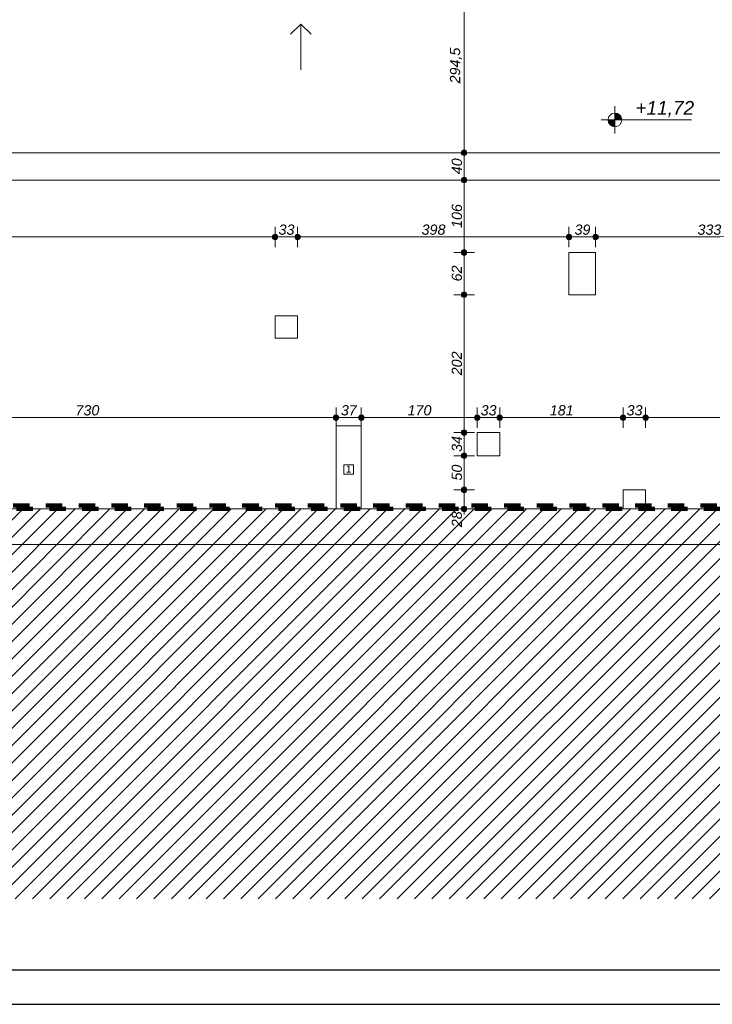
# Model space of a CAD drawing. Header units: millimetres. Extents: x -13944 to 76372, y -78836 to -36151.
# Tile 7 of 29: x 8820 to 18977, y -78836 to -64398. Entities that reach past the tile are written whole.
import ezdxf

# ---------------------------------------------------------------- set-up
doc = ezdxf.new("R2010")
doc.units = ezdxf.units.MM
doc.header["$MEASUREMENT"] = 0
doc.linetypes.add('Przerywana', pattern=[480, 240, -240])
for name, color, linetype, lineweight in [('0_Nr_pióra__4', 7, 'Continuous', 25), ('2D - Ogólne_Nr_pióra__1', 7, 'Continuous', 0), ('_podkład_Nr_pióra__1', 7, 'Continuous', 0), ('Instalacje - Went_Klim_Nr_pióra__42', 150, 'Continuous', 13), ('Konstrukcja - Ściany zew_Nr_pióra__1', 7, 'Continuous', 0), ('Wymiarowanie - Ogólne_Nr_pióra__82', 114, 'Continuous', 13), ('Wymiarowanie - Poziomy_Nr_pióra__1', 7, 'Continuous', 0)]:
    doc.layers.add(name, color=color, linetype=linetype, lineweight=lineweight)
doc.layers.add('Wymiarowanie - Ogólne', color=7, linetype='Continuous')
doc.layers.add('Wymiarowanie - Poziomy', color=7, linetype='Continuous')
doc.styles.add('GENERATED_STYLE_1', font='txt')
doc.styles.add('GENERATED_STYLE_2', font='txt')
doc.dimstyles.new('GENERATED_STYLE__1', dxfattribs={"dimtxt": 150, "dimasz": 152, "dimexe": 0.18, "dimexo": 0, "dimgap": 0.09, "dimtad": 1, "dimlfac": 0.1, "dimzin": 0, "dimdsep": 46, "dimtxsty": 'GENERATED_STYLE_2', "dimblk": 'ARROWHEAD_11', "dimblk1": 'ARROWHEAD_11', "dimblk2": 'ARROWHEAD_11', "dimcen": 0.09, "dimclrd": 114, "dimclre": 114, "dimclrt": 114, "dimazin": 0, "dimtfac": 1, "dimtdec": 4, "dimtmove": 0, "dimatfit": 3, "dimfxl": 1, "dimtolj": 1, "dimtzin": 0, "dimarcsym": 0})
doc.dimstyles.new('GENERATED_STYLE__2', dxfattribs={"dimtxt": 150, "dimasz": 152, "dimexe": 0.18, "dimexo": 0, "dimgap": 0.09, "dimtad": 1, "dimtih": 1, "dimtoh": 1, "dimlfac": 0.1, "dimzin": 0, "dimdsep": 46, "dimtxsty": 'GENERATED_STYLE_2', "dimblk": 'ARROWHEAD_11', "dimblk1": 'ARROWHEAD_11', "dimblk2": 'ARROWHEAD_11', "dimcen": 0.09, "dimclrd": 114, "dimclre": 114, "dimclrt": 114, "dimazin": 0, "dimtfac": 1, "dimtdec": 4, "dimtmove": 0, "dimatfit": 3, "dimfxl": 1, "dimtolj": 1, "dimtzin": 0, "dimarcsym": 0})

# ---------------------------------------------------------------- blocks, each defined once
blk = doc.blocks.new('*D48')
at = {"layer": 'Wymiarowanie - Ogólne_Nr_pióra__82', "linetype": 'Continuous'}
for points in [[(6199, -70233), (6196, -70217), (6187, -70204), (6174, -70196), (6159, -70193), (6144, -70196), (6131, -70204), (6122, -70217), (6119, -70233), (6122, -70248), (6131, -70261), (6144, -70270), (6159, -70273), (6174, -70270), (6187, -70261), (6196, -70248)], [(13499, -70233), (13496, -70217), (13487, -70204), (13474, -70196), (13459, -70193), (13444, -70196), (13431, -70204), (13422, -70217), (13419, -70233), (13422, -70248), (13431, -70261), (13444, -70270), (13459, -70273), (13474, -70270), (13487, -70261), (13496, -70248)]]:
    blk.add_hatch(color=256, dxfattribs=at).paths.add_polyline_path(points)
for p, q in [((6159, -70193), (6159, -70083)), ((13459, -70193), (13459, -70083)), ((6159, -70383), (6159, -70273)), ((6199, -70233), (13419, -70233)), ((13459, -70383), (13459, -70273))]:
    blk.add_line(p, q, dxfattribs=at)
for centre in [(6159, -70233), (13459, -70233)]:
    blk.add_circle(centre, 40, dxfattribs=at)
at = {"layer": 'Wymiarowanie - Ogólne_Nr_pióra__82', "insert": (9638, -70203), "char_height": 150, "attachment_point": 7, "style": 'GENERATED_STYLE_2'}
blk.add_mtext('\\A1;{\\fArial|b0|i1|c238|p38;730}', dxfattribs=at)
blk = doc.blocks.new('ARROWHEAD_11')
at = {"color": 0, "linetype": 'Continuous', "lineweight": 0}
blk.add_line((0, 0), (-1, 0), dxfattribs=at)
at = {"color": 0, "linetype": 'Continuous', "lineweight": 0, "const_width": 0.25, "flags": 128}
blk.add_lwpolyline([(-0.125, 0, 1), (0.125, 0, 1)], format="xyb", close=True, dxfattribs=at)
blk = doc.blocks.new('*D49')
at = {"layer": 'Wymiarowanie - Ogólne_Nr_pióra__82', "linetype": 'Continuous'}
for points in [[(13499, -70233), (13496, -70217), (13487, -70204), (13474, -70196), (13459, -70193), (13444, -70196), (13431, -70204), (13422, -70217), (13419, -70233), (13422, -70248), (13431, -70261), (13444, -70270), (13459, -70273), (13474, -70270), (13487, -70261), (13496, -70248)], [(13869, -70233), (13866, -70217), (13857, -70204), (13844, -70196), (13829, -70193), (13814, -70196), (13801, -70204), (13792, -70217), (13789, -70233), (13792, -70248), (13801, -70261), (13814, -70270), (13829, -70273), (13844, -70270), (13857, -70261), (13866, -70248)]]:
    blk.add_hatch(color=256, dxfattribs=at).paths.add_polyline_path(points)
for p, q in [((13459, -70193), (13459, -70083)), ((13829, -70193), (13829, -70083)), ((13459, -70383), (13459, -70273)), ((13499, -70233), (13789, -70233)), ((13829, -70383), (13829, -70273))]:
    blk.add_line(p, q, dxfattribs=at)
for centre in [(13459, -70233), (13829, -70233)]:
    blk.add_circle(centre, 40, dxfattribs=at)
at = {"layer": 'Wymiarowanie - Ogólne_Nr_pióra__82', "insert": (13530, -70203), "char_height": 150, "attachment_point": 7, "style": 'GENERATED_STYLE_2'}
blk.add_mtext('\\A1;{\\fArial|b0|i1|c238|p38;37}', dxfattribs=at)
blk = doc.blocks.new('*D50')
at = {"layer": 'Wymiarowanie - Ogólne_Nr_pióra__82', "linetype": 'Continuous'}
for points in [[(13869, -70233), (13866, -70217), (13857, -70204), (13844, -70196), (13829, -70193), (13814, -70196), (13801, -70204), (13792, -70217), (13789, -70233), (13792, -70248), (13801, -70261), (13814, -70270), (13829, -70273), (13844, -70270), (13857, -70261), (13866, -70248)], [(15569, -70233), (15566, -70217), (15557, -70204), (15544, -70196), (15529, -70193), (15514, -70196), (15501, -70204), (15492, -70217), (15489, -70233), (15492, -70248), (15501, -70261), (15514, -70270), (15529, -70273), (15544, -70270), (15557, -70261), (15566, -70248)]]:
    blk.add_hatch(color=256, dxfattribs=at).paths.add_polyline_path(points)
for p, q in [((13829, -70193), (13829, -70083)), ((15529, -70193), (15529, -70083)), ((13829, -70383), (13829, -70273)), ((13869, -70233), (15489, -70233)), ((15529, -70383), (15529, -70273))]:
    blk.add_line(p, q, dxfattribs=at)
for centre in [(13829, -70233), (15529, -70233)]:
    blk.add_circle(centre, 40, dxfattribs=at)
at = {"layer": 'Wymiarowanie - Ogólne_Nr_pióra__82', "insert": (14508, -70203), "char_height": 150, "attachment_point": 7, "style": 'GENERATED_STYLE_2'}
blk.add_mtext('\\A1;{\\fArial|b0|i1|c238|p38;170}', dxfattribs=at)
blk = doc.blocks.new('*D51')
at = {"layer": 'Wymiarowanie - Ogólne_Nr_pióra__82', "linetype": 'Continuous'}
for points in [[(15569, -70233), (15566, -70217), (15557, -70204), (15544, -70196), (15529, -70193), (15514, -70196), (15501, -70204), (15492, -70217), (15489, -70233), (15492, -70248), (15501, -70261), (15514, -70270), (15529, -70273), (15544, -70270), (15557, -70261), (15566, -70248)], [(15899, -70233), (15896, -70217), (15887, -70204), (15874, -70196), (15859, -70193), (15844, -70196), (15831, -70204), (15822, -70217), (15819, -70233), (15822, -70248), (15831, -70261), (15844, -70270), (15859, -70273), (15874, -70270), (15887, -70261), (15896, -70248)]]:
    blk.add_hatch(color=256, dxfattribs=at).paths.add_polyline_path(points)
for p, q in [((15529, -70193), (15529, -70083)), ((15859, -70193), (15859, -70083)), ((15529, -70383), (15529, -70273)), ((15569, -70233), (15819, -70233)), ((15859, -70383), (15859, -70273))]:
    blk.add_line(p, q, dxfattribs=at)
for centre in [(15529, -70233), (15859, -70233)]:
    blk.add_circle(centre, 40, dxfattribs=at)
at = {"layer": 'Wymiarowanie - Ogólne_Nr_pióra__82', "insert": (15580, -70203), "char_height": 150, "attachment_point": 7, "style": 'GENERATED_STYLE_2'}
blk.add_mtext('\\A1;{\\fArial|b0|i1|c238|p38;33}', dxfattribs=at)
blk = doc.blocks.new('*D52')
at = {"layer": 'Wymiarowanie - Ogólne_Nr_pióra__82', "linetype": 'Continuous'}
for points in [[(15899, -70233), (15896, -70217), (15887, -70204), (15874, -70196), (15859, -70193), (15844, -70196), (15831, -70204), (15822, -70217), (15819, -70233), (15822, -70248), (15831, -70261), (15844, -70270), (15859, -70273), (15874, -70270), (15887, -70261), (15896, -70248)], [(17709, -70233), (17706, -70217), (17697, -70204), (17684, -70196), (17669, -70193), (17654, -70196), (17641, -70204), (17632, -70217), (17629, -70233), (17632, -70248), (17641, -70261), (17654, -70270), (17669, -70273), (17684, -70270), (17697, -70261), (17706, -70248)]]:
    blk.add_hatch(color=256, dxfattribs=at).paths.add_polyline_path(points)
for p, q in [((15859, -70193), (15859, -70083)), ((17669, -70193), (17669, -70083)), ((15859, -70383), (15859, -70273)), ((15899, -70233), (17629, -70233)), ((17669, -70383), (17669, -70273))]:
    blk.add_line(p, q, dxfattribs=at)
for centre in [(15859, -70233), (17669, -70233)]:
    blk.add_circle(centre, 40, dxfattribs=at)
at = {"layer": 'Wymiarowanie - Ogólne_Nr_pióra__82', "insert": (16593, -70203), "char_height": 150, "attachment_point": 7, "style": 'GENERATED_STYLE_2'}
blk.add_mtext('\\A1;{\\fArial|b0|i1|c238|p38;181}', dxfattribs=at)
blk = doc.blocks.new('*D53')
at = {"layer": 'Wymiarowanie - Ogólne_Nr_pióra__82', "linetype": 'Continuous'}
for points in [[(17709, -70233), (17706, -70217), (17697, -70204), (17684, -70196), (17669, -70193), (17654, -70196), (17641, -70204), (17632, -70217), (17629, -70233), (17632, -70248), (17641, -70261), (17654, -70270), (17669, -70273), (17684, -70270), (17697, -70261), (17706, -70248)], [(18039, -70233), (18036, -70217), (18027, -70204), (18014, -70196), (17999, -70193), (17984, -70196), (17971, -70204), (17962, -70217), (17959, -70233), (17962, -70248), (17971, -70261), (17984, -70270), (17999, -70273), (18014, -70270), (18027, -70261), (18036, -70248)]]:
    blk.add_hatch(color=256, dxfattribs=at).paths.add_polyline_path(points)
for p, q in [((17669, -70193), (17669, -70083)), ((17999, -70193), (17999, -70083)), ((17669, -70383), (17669, -70273)), ((17709, -70233), (17959, -70233)), ((17999, -70383), (17999, -70273))]:
    blk.add_line(p, q, dxfattribs=at)
for centre in [(17669, -70233), (17999, -70233)]:
    blk.add_circle(centre, 40, dxfattribs=at)
at = {"layer": 'Wymiarowanie - Ogólne_Nr_pióra__82', "insert": (17720, -70203), "char_height": 150, "attachment_point": 7, "style": 'GENERATED_STYLE_2'}
blk.add_mtext('\\A1;{\\fArial|b0|i1|c238|p38;33}', dxfattribs=at)
blk = doc.blocks.new('*D54')
at = {"layer": 'Wymiarowanie - Ogólne_Nr_pióra__82', "linetype": 'Continuous'}
for points in [[(18039, -70233), (18036, -70217), (18027, -70204), (18014, -70196), (17999, -70193), (17984, -70196), (17971, -70204), (17962, -70217), (17959, -70233), (17962, -70248), (17971, -70261), (17984, -70270), (17999, -70273), (18014, -70270), (18027, -70261), (18036, -70248)], [(25525, -70233), (25522, -70217), (25513, -70204), (25500, -70196), (25485, -70193), (25469, -70196), (25456, -70204), (25448, -70217), (25445, -70233), (25448, -70248), (25456, -70261), (25469, -70270), (25485, -70273), (25500, -70270), (25513, -70261), (25522, -70248)]]:
    blk.add_hatch(color=256, dxfattribs=at).paths.add_polyline_path(points)
for p, q in [((17999, -70193), (17999, -70083)), ((25485, -70193), (25485, -70083)), ((17999, -70383), (17999, -70273)), ((18039, -70233), (25445, -70233)), ((25485, -70383), (25485, -70273))]:
    blk.add_line(p, q, dxfattribs=at)
for centre in [(17999, -70233), (25485, -70233)]:
    blk.add_circle(centre, 40, dxfattribs=at)
at = {"layer": 'Wymiarowanie - Ogólne_Nr_pióra__82', "insert": (21485, -70203), "char_height": 150, "attachment_point": 7, "style": 'GENERATED_STYLE_2'}
blk.add_mtext('\\A1;{\\fArial|b0|i1|c238|p38;748,5}', dxfattribs=at)
blk = doc.blocks.new('*D58')
at = {"layer": 'Wymiarowanie - Ogólne_Nr_pióra__82', "linetype": 'Continuous'}
for points in [[(2705, -67584), (2702, -67569), (2693, -67556), (2680, -67547), (2665, -67544), (2649, -67547), (2636, -67556), (2628, -67569), (2625, -67584), (2628, -67599), (2636, -67612), (2649, -67621), (2665, -67624), (2680, -67621), (2693, -67612), (2702, -67599)], [(12605, -67584), (12602, -67569), (12593, -67556), (12580, -67547), (12565, -67544), (12549, -67547), (12536, -67556), (12528, -67569), (12525, -67584), (12528, -67599), (12536, -67612), (12549, -67621), (12565, -67624), (12580, -67621), (12593, -67612), (12602, -67599)]]:
    blk.add_hatch(color=256, dxfattribs=at).paths.add_polyline_path(points)
for p, q in [((2665, -67544), (2665, -67434)), ((12565, -67544), (12565, -67434)), ((2585, -67584), (2625, -67584)), ((2665, -67734), (2665, -67624)), ((2705, -67584), (12525, -67584)), ((12565, -67734), (12565, -67624))]:
    blk.add_line(p, q, dxfattribs=at)
for centre in [(2665, -67584), (12565, -67584)]:
    blk.add_circle(centre, 40, dxfattribs=at)
at = {"layer": 'Wymiarowanie - Ogólne_Nr_pióra__82', "insert": (7444, -67554), "char_height": 150, "attachment_point": 7, "style": 'GENERATED_STYLE_2'}
blk.add_mtext('\\A1;{\\fArial|b0|i1|c238|p38;990}', dxfattribs=at)
blk = doc.blocks.new('*D59')
at = {"layer": 'Wymiarowanie - Ogólne_Nr_pióra__82', "linetype": 'Continuous'}
for points in [[(12605, -67584), (12602, -67569), (12593, -67556), (12580, -67547), (12565, -67544), (12549, -67547), (12536, -67556), (12528, -67569), (12525, -67584), (12528, -67599), (12536, -67612), (12549, -67621), (12565, -67624), (12580, -67621), (12593, -67612), (12602, -67599)], [(12935, -67584), (12932, -67569), (12923, -67556), (12910, -67547), (12895, -67544), (12879, -67547), (12866, -67556), (12858, -67569), (12855, -67584), (12858, -67599), (12866, -67612), (12879, -67621), (12895, -67624), (12910, -67621), (12923, -67612), (12932, -67599)]]:
    blk.add_hatch(color=256, dxfattribs=at).paths.add_polyline_path(points)
for p, q in [((12565, -67544), (12565, -67434)), ((12895, -67544), (12895, -67434)), ((12565, -67734), (12565, -67624)), ((12605, -67584), (12855, -67584)), ((12895, -67734), (12895, -67624))]:
    blk.add_line(p, q, dxfattribs=at)
for centre in [(12565, -67584), (12895, -67584)]:
    blk.add_circle(centre, 40, dxfattribs=at)
at = {"layer": 'Wymiarowanie - Ogólne_Nr_pióra__82', "insert": (12616, -67554), "char_height": 150, "attachment_point": 7, "style": 'GENERATED_STYLE_2'}
blk.add_mtext('\\A1;{\\fArial|b0|i1|c238|p38;33}', dxfattribs=at)
blk = doc.blocks.new('*D60')
at = {"layer": 'Wymiarowanie - Ogólne_Nr_pióra__82', "linetype": 'Continuous'}
for points in [[(12935, -67584), (12932, -67569), (12923, -67556), (12910, -67547), (12895, -67544), (12879, -67547), (12866, -67556), (12858, -67569), (12855, -67584), (12858, -67599), (12866, -67612), (12879, -67621), (12895, -67624), (12910, -67621), (12923, -67612), (12932, -67599)], [(16915, -67584), (16912, -67569), (16903, -67556), (16890, -67547), (16875, -67544), (16859, -67547), (16846, -67556), (16838, -67569), (16835, -67584), (16838, -67599), (16846, -67612), (16859, -67621), (16875, -67624), (16890, -67621), (16903, -67612), (16912, -67599)]]:
    blk.add_hatch(color=256, dxfattribs=at).paths.add_polyline_path(points)
for p, q in [((12895, -67544), (12895, -67434)), ((16875, -67544), (16875, -67434)), ((12895, -67734), (12895, -67624)), ((12935, -67584), (16835, -67584)), ((16875, -67734), (16875, -67624))]:
    blk.add_line(p, q, dxfattribs=at)
for centre in [(12895, -67584), (16875, -67584)]:
    blk.add_circle(centre, 40, dxfattribs=at)
at = {"layer": 'Wymiarowanie - Ogólne_Nr_pióra__82', "insert": (14714, -67554), "char_height": 150, "attachment_point": 7, "style": 'GENERATED_STYLE_2'}
blk.add_mtext('\\A1;{\\fArial|b0|i1|c238|p38;398}', dxfattribs=at)
blk = doc.blocks.new('*D61')
at = {"layer": 'Wymiarowanie - Ogólne_Nr_pióra__82', "linetype": 'Continuous'}
for points in [[(16915, -67584), (16912, -67569), (16903, -67556), (16890, -67547), (16875, -67544), (16859, -67547), (16846, -67556), (16838, -67569), (16835, -67584), (16838, -67599), (16846, -67612), (16859, -67621), (16875, -67624), (16890, -67621), (16903, -67612), (16912, -67599)], [(17305, -67584), (17302, -67569), (17293, -67556), (17280, -67547), (17265, -67544), (17249, -67547), (17236, -67556), (17228, -67569), (17225, -67584), (17228, -67599), (17236, -67612), (17249, -67621), (17265, -67624), (17280, -67621), (17293, -67612), (17302, -67599)]]:
    blk.add_hatch(color=256, dxfattribs=at).paths.add_polyline_path(points)
for p, q in [((16875, -67544), (16875, -67434)), ((17265, -67544), (17265, -67434)), ((16875, -67734), (16875, -67624)), ((16915, -67584), (17225, -67584)), ((17265, -67734), (17265, -67624))]:
    blk.add_line(p, q, dxfattribs=at)
for centre in [(16875, -67584), (17265, -67584)]:
    blk.add_circle(centre, 40, dxfattribs=at)
at = {"layer": 'Wymiarowanie - Ogólne_Nr_pióra__82', "insert": (16956, -67554), "char_height": 150, "attachment_point": 7, "style": 'GENERATED_STYLE_2'}
blk.add_mtext('\\A1;{\\fArial|b0|i1|c238|p38;39}', dxfattribs=at)
blk = doc.blocks.new('*D62')
at = {"layer": 'Wymiarowanie - Ogólne_Nr_pióra__82', "linetype": 'Continuous'}
for points in [[(17305, -67584), (17302, -67569), (17293, -67556), (17280, -67547), (17265, -67544), (17249, -67547), (17236, -67556), (17228, -67569), (17225, -67584), (17228, -67599), (17236, -67612), (17249, -67621), (17265, -67624), (17280, -67621), (17293, -67612), (17302, -67599)], [(20635, -67584), (20632, -67569), (20623, -67556), (20610, -67547), (20595, -67544), (20579, -67547), (20566, -67556), (20558, -67569), (20555, -67584), (20558, -67599), (20566, -67612), (20579, -67621), (20595, -67624), (20610, -67621), (20623, -67612), (20632, -67599)]]:
    blk.add_hatch(color=256, dxfattribs=at).paths.add_polyline_path(points)
for p, q in [((17265, -67544), (17265, -67434)), ((20595, -67544), (20595, -67434)), ((17265, -67734), (17265, -67624)), ((17305, -67584), (20555, -67584)), ((20595, -67734), (20595, -67624))]:
    blk.add_line(p, q, dxfattribs=at)
for centre in [(17265, -67584), (20595, -67584)]:
    blk.add_circle(centre, 40, dxfattribs=at)
at = {"layer": 'Wymiarowanie - Ogólne_Nr_pióra__82', "insert": (18759, -67554), "char_height": 150, "attachment_point": 7, "style": 'GENERATED_STYLE_2'}
blk.add_mtext('\\A1;{\\fArial|b0|i1|c238|p38;333}', dxfattribs=at)
blk = doc.blocks.new('*D76')
at = {"layer": 'Wymiarowanie - Ogólne_Nr_pióra__82', "linetype": 'Continuous'}
for points in [[(15377, -71292), (15374, -71277), (15366, -71264), (15353, -71255), (15337, -71252), (15322, -71255), (15309, -71264), (15300, -71277), (15297, -71292), (15300, -71307), (15309, -71320), (15322, -71329), (15337, -71332), (15353, -71329), (15366, -71320), (15374, -71307)], [(15377, -71572), (15374, -71557), (15366, -71544), (15353, -71535), (15337, -71532), (15322, -71535), (15309, -71544), (15300, -71557), (15297, -71572), (15300, -71587), (15309, -71600), (15322, -71609), (15337, -71612), (15353, -71609), (15366, -71600), (15374, -71587)]]:
    blk.add_hatch(color=256, dxfattribs=at).paths.add_polyline_path(points)
for p, q in [((15297, -71292), (15187, -71292)), ((15487, -71292), (15377, -71292)), ((15337, -71532), (15337, -71332)), ((15297, -71572), (15187, -71572)), ((15487, -71572), (15377, -71572)), ((15337, -71652), (15337, -71612))]:
    blk.add_line(p, q, dxfattribs=at)
for centre in [(15337, -71292), (15337, -71572)]:
    blk.add_circle(centre, 40, dxfattribs=at)
at = {"layer": 'Wymiarowanie - Ogólne_Nr_pióra__82', "insert": (15307, -71840), "char_height": 150, "attachment_point": 7, "rotation": 90, "style": 'GENERATED_STYLE_2'}
blk.add_mtext('\\A1;{\\fArial|b0|i1|c238|p38;28}', dxfattribs=at)
blk = doc.blocks.new('*D77')
at = {"layer": 'Wymiarowanie - Ogólne_Nr_pióra__82', "linetype": 'Continuous'}
for points in [[(15377, -70792), (15374, -70777), (15366, -70764), (15353, -70755), (15337, -70752), (15322, -70755), (15309, -70764), (15300, -70777), (15297, -70792), (15300, -70807), (15309, -70820), (15322, -70829), (15337, -70832), (15353, -70829), (15366, -70820), (15374, -70807)], [(15377, -71292), (15374, -71277), (15366, -71264), (15353, -71255), (15337, -71252), (15322, -71255), (15309, -71264), (15300, -71277), (15297, -71292), (15300, -71307), (15309, -71320), (15322, -71329), (15337, -71332), (15353, -71329), (15366, -71320), (15374, -71307)]]:
    blk.add_hatch(color=256, dxfattribs=at).paths.add_polyline_path(points)
for p, q in [((15297, -70792), (15187, -70792)), ((15337, -71252), (15337, -70832)), ((15487, -70792), (15377, -70792)), ((15297, -71292), (15187, -71292)), ((15487, -71292), (15377, -71292))]:
    blk.add_line(p, q, dxfattribs=at)
for centre in [(15337, -70792), (15337, -71292)]:
    blk.add_circle(centre, 40, dxfattribs=at)
at = {"layer": 'Wymiarowanie - Ogólne_Nr_pióra__82', "insert": (15307, -71156), "char_height": 150, "attachment_point": 7, "rotation": 90, "style": 'GENERATED_STYLE_2'}
blk.add_mtext('\\A1;{\\fArial|b0|i1|c238|p38;50}', dxfattribs=at)
blk = doc.blocks.new('*D78')
at = {"layer": 'Wymiarowanie - Ogólne_Nr_pióra__82', "linetype": 'Continuous'}
for points in [[(15377, -70452), (15374, -70437), (15366, -70424), (15353, -70415), (15337, -70412), (15322, -70415), (15309, -70424), (15300, -70437), (15297, -70452), (15300, -70467), (15309, -70480), (15322, -70489), (15337, -70492), (15353, -70489), (15366, -70480), (15374, -70467)], [(15377, -70792), (15374, -70777), (15366, -70764), (15353, -70755), (15337, -70752), (15322, -70755), (15309, -70764), (15300, -70777), (15297, -70792), (15300, -70807), (15309, -70820), (15322, -70829), (15337, -70832), (15353, -70829), (15366, -70820), (15374, -70807)]]:
    blk.add_hatch(color=256, dxfattribs=at).paths.add_polyline_path(points)
for p, q in [((15297, -70452), (15187, -70452)), ((15487, -70452), (15377, -70452)), ((15337, -70752), (15337, -70492)), ((15297, -70792), (15187, -70792)), ((15487, -70792), (15377, -70792))]:
    blk.add_line(p, q, dxfattribs=at)
for centre in [(15337, -70452), (15337, -70792)]:
    blk.add_circle(centre, 40, dxfattribs=at)
at = {"layer": 'Wymiarowanie - Ogólne_Nr_pióra__82', "insert": (15307, -70736), "char_height": 150, "attachment_point": 7, "rotation": 90, "style": 'GENERATED_STYLE_2'}
blk.add_mtext('\\A1;{\\fArial|b0|i1|c238|p38;34}', dxfattribs=at)
blk = doc.blocks.new('*D79')
at = {"layer": 'Wymiarowanie - Ogólne_Nr_pióra__82', "linetype": 'Continuous'}
for points in [[(15377, -68432), (15374, -68417), (15366, -68404), (15353, -68395), (15337, -68392), (15322, -68395), (15309, -68404), (15300, -68417), (15297, -68432), (15300, -68448), (15309, -68461), (15322, -68469), (15337, -68472), (15353, -68469), (15366, -68461), (15374, -68448)], [(15377, -70452), (15374, -70437), (15366, -70424), (15353, -70415), (15337, -70412), (15322, -70415), (15309, -70424), (15300, -70437), (15297, -70452), (15300, -70467), (15309, -70480), (15322, -70489), (15337, -70492), (15353, -70489), (15366, -70480), (15374, -70467)]]:
    blk.add_hatch(color=256, dxfattribs=at).paths.add_polyline_path(points)
for p, q in [((15297, -68432), (15187, -68432)), ((15487, -68432), (15377, -68432)), ((15337, -70412), (15337, -68472)), ((15297, -70452), (15187, -70452)), ((15487, -70452), (15377, -70452))]:
    blk.add_line(p, q, dxfattribs=at)
for centre in [(15337, -68432), (15337, -70452)]:
    blk.add_circle(centre, 40, dxfattribs=at)
at = {"layer": 'Wymiarowanie - Ogólne_Nr_pióra__82', "insert": (15307, -69613), "char_height": 150, "attachment_point": 7, "rotation": 90, "style": 'GENERATED_STYLE_2'}
blk.add_mtext('\\A1;{\\fArial|b0|i1|c238|p38;202}', dxfattribs=at)
blk = doc.blocks.new('*D80')
at = {"layer": 'Wymiarowanie - Ogólne_Nr_pióra__82', "linetype": 'Continuous'}
for points in [[(15377, -67812), (15374, -67797), (15366, -67784), (15353, -67775), (15337, -67772), (15322, -67775), (15309, -67784), (15300, -67797), (15297, -67812), (15300, -67828), (15309, -67841), (15322, -67849), (15337, -67852), (15353, -67849), (15366, -67841), (15374, -67828)], [(15377, -68432), (15374, -68417), (15366, -68404), (15353, -68395), (15337, -68392), (15322, -68395), (15309, -68404), (15300, -68417), (15297, -68432), (15300, -68448), (15309, -68461), (15322, -68469), (15337, -68472), (15353, -68469), (15366, -68461), (15374, -68448)]]:
    blk.add_hatch(color=256, dxfattribs=at).paths.add_polyline_path(points)
for p, q in [((15297, -67812), (15187, -67812)), ((15337, -68392), (15337, -67852)), ((15487, -67812), (15377, -67812)), ((15297, -68432), (15187, -68432)), ((15487, -68432), (15377, -68432))]:
    blk.add_line(p, q, dxfattribs=at)
for centre in [(15337, -67812), (15337, -68432)]:
    blk.add_circle(centre, 40, dxfattribs=at)
at = {"layer": 'Wymiarowanie - Ogólne_Nr_pióra__82', "insert": (15307, -68236), "char_height": 150, "attachment_point": 7, "rotation": 90, "style": 'GENERATED_STYLE_2'}
blk.add_mtext('\\A1;{\\fArial|b0|i1|c238|p38;62}', dxfattribs=at)
blk = doc.blocks.new('*D81')
at = {"layer": 'Wymiarowanie - Ogólne_Nr_pióra__82', "linetype": 'Continuous'}
for points in [[(15377, -66750), (15374, -66735), (15366, -66722), (15353, -66713), (15337, -66710), (15322, -66713), (15309, -66722), (15300, -66735), (15297, -66750), (15300, -66765), (15309, -66778), (15322, -66787), (15337, -66790), (15353, -66787), (15366, -66778), (15374, -66765)], [(15377, -67812), (15374, -67797), (15366, -67784), (15353, -67775), (15337, -67772), (15322, -67775), (15309, -67784), (15300, -67797), (15297, -67812), (15300, -67828), (15309, -67841), (15322, -67849), (15337, -67852), (15353, -67849), (15366, -67841), (15374, -67828)]]:
    blk.add_hatch(color=256, dxfattribs=at).paths.add_polyline_path(points)
for p, q in [((15297, -66750), (15187, -66750)), ((15337, -67772), (15337, -66790)), ((15487, -66750), (15377, -66750)), ((15297, -67812), (15187, -67812)), ((15487, -67812), (15377, -67812))]:
    blk.add_line(p, q, dxfattribs=at)
for centre in [(15337, -66750), (15337, -67812)]:
    blk.add_circle(centre, 40, dxfattribs=at)
at = {"layer": 'Wymiarowanie - Ogólne_Nr_pióra__82', "insert": (15307, -67452), "char_height": 150, "attachment_point": 7, "rotation": 90, "style": 'GENERATED_STYLE_2'}
blk.add_mtext('\\A1;{\\fArial|b0|i1|c238|p38;106}', dxfattribs=at)
blk = doc.blocks.new('*D82')
at = {"layer": 'Wymiarowanie - Ogólne_Nr_pióra__82', "linetype": 'Continuous'}
for points in [[(15377, -66350), (15374, -66335), (15366, -66322), (15353, -66313), (15337, -66310), (15322, -66313), (15309, -66322), (15300, -66335), (15297, -66350), (15300, -66365), (15309, -66378), (15322, -66387), (15337, -66390), (15353, -66387), (15366, -66378), (15374, -66365)], [(15377, -66750), (15374, -66735), (15366, -66722), (15353, -66713), (15337, -66710), (15322, -66713), (15309, -66722), (15300, -66735), (15297, -66750), (15300, -66765), (15309, -66778), (15322, -66787), (15337, -66790), (15353, -66787), (15366, -66778), (15374, -66765)]]:
    blk.add_hatch(color=256, dxfattribs=at).paths.add_polyline_path(points)
for p, q in [((15297, -66350), (15187, -66350)), ((15337, -66710), (15337, -66390)), ((15487, -66350), (15377, -66350)), ((15297, -66750), (15187, -66750)), ((15487, -66750), (15377, -66750))]:
    blk.add_line(p, q, dxfattribs=at)
for centre in [(15337, -66350), (15337, -66750)]:
    blk.add_circle(centre, 40, dxfattribs=at)
at = {"layer": 'Wymiarowanie - Ogólne_Nr_pióra__82', "insert": (15307, -66664), "char_height": 150, "attachment_point": 7, "rotation": 90, "style": 'GENERATED_STYLE_2'}
blk.add_mtext('\\A1;{\\fArial|b0|i1|c238|p38;40}', dxfattribs=at)
blk = doc.blocks.new('*D83')
at = {"layer": 'Wymiarowanie - Ogólne_Nr_pióra__82', "linetype": 'Continuous'}
for points in [[(15377, -63803), (15374, -63788), (15366, -63775), (15353, -63766), (15337, -63763), (15322, -63766), (15309, -63775), (15300, -63788), (15297, -63803), (15300, -63818), (15309, -63831), (15322, -63840), (15337, -63843), (15353, -63840), (15366, -63831), (15374, -63818)], [(15377, -66350), (15374, -66335), (15366, -66322), (15353, -66313), (15337, -66310), (15322, -66313), (15309, -66322), (15300, -66335), (15297, -66350), (15300, -66365), (15309, -66378), (15322, -66387), (15337, -66390), (15353, -66387), (15366, -66378), (15374, -66365)]]:
    blk.add_hatch(color=256, dxfattribs=at).paths.add_polyline_path(points)
for p, q in [((15297, -63803), (15187, -63803)), ((15487, -63803), (15377, -63803)), ((15337, -66310), (15337, -63843)), ((15297, -66350), (15187, -66350)), ((15487, -66350), (15377, -66350))]:
    blk.add_line(p, q, dxfattribs=at)
for centre in [(15337, -63803), (15337, -66350)]:
    blk.add_circle(centre, 40, dxfattribs=at)
at = {"layer": 'Wymiarowanie - Ogólne_Nr_pióra__82', "insert": (15307, -65333), "char_height": 150, "attachment_point": 7, "rotation": 90, "style": 'GENERATED_STYLE_2'}
blk.add_mtext('\\A1;{\\fArial|b0|i1|c238|p38;294,5}', dxfattribs=at)

msp = doc.modelspace()

# ---------------------------------------------------------------- hatches: boundary and pattern name
at = {"layer": 'Konstrukcja - Ściany zew_Nr_pióra__1', "linetype": 'Continuous'}
h = msp.add_hatch(dxfattribs=at)
h.set_pattern_fill('Bloczki_ceramiczne', color=256, style=0, pattern_type=2)
h.set_pattern_definition([(45, (0, 0), (-127.27922, 127.27922), [])])
h.paths.add_polyline_path([(-1040.404, -76044.91), (-1040.404, -77288.047), (60264.596, -77288.047), (60264.596, -70115.378), (27734.596, -70115.378), (27734.596, -71572.176), (23038.421, -71572.176), (6159.596, -71572.176), (6159.596, -76044.91)])
at = {"layer": 'Wymiarowanie - Poziomy', "linetype": 'Continuous', "lineweight": 0, "true_color": 0x000000}
for points in [[(17548.074, -65867.969), (17648.074, -65867.969), (17640.462, -65829.701), (17618.785, -65797.258), (17586.343, -65775.581), (17548.074, -65767.969)], [(17548.074, -65867.969), (17448.074, -65867.969), (17455.686, -65906.237), (17477.364, -65938.68), (17509.806, -65960.357), (17548.074, -65967.969)]]:
    msp.add_hatch(color=18, dxfattribs=at).paths.add_polyline_path(points)

# ---------------------------------------------------------------- linework, layer by layer
at = {"color": 10, "linetype": 'Przerywana', "lineweight": 90}
for points in [[(51552.619, -62635.477), (29874.596, -62635.477), (29874.596, -70072.176), (27684.596, -70072.176), (27684.596, -71522.176), (6109.041, -71522.176), (6109.041, -75994.91), (2214.596, -75994.91), (2214.596, -62340.81), (-166.603, -62340.81), (-3762.777, -67476.679), (-6993.438, -65214.545), (-1344.944, -57147.659), (259.028, -57147.659), (259.028, -55840.165), (2214.596, -55791.755), (2214.596, -48042.978), (28344.596, -48042.978), (28344.596, -37700.678), (28894.596, -37700.678), (28894.596, -40912.978), (37933.313, -40912.978), (60214.596, -59602.704)], [(51534.742, -62685.477), (29924.596, -62685.477), (29924.596, -70122.176), (27734.596, -70122.176), (27734.596, -71572.176), (6159.041, -71572.176), (6159.041, -76044.91), (2164.596, -76044.91), (2164.596, -62390.81), (-140.574, -62390.81), (-3750.498, -67546.315)]]:
    msp.add_lwpolyline(points, dxfattribs=at)
at = {"layer": '0_Nr_pióra__4', "linetype": 'Continuous', "flags": 128}
for points in [[(76371.934, -36317.498), (-13943.569, -36317.498), (-13943.569, -78836.041), (76371.934, -78836.041)], [(-9110.033, -37336.041), (75871.934, -37336.041), (75871.934, -78336.041), (-9110.033, -78336.041)]]:
    msp.add_lwpolyline(points, close=True, dxfattribs=at)
at = {"layer": '2D - Ogólne_Nr_pióra__1', "linetype": 'Continuous'}
for p, q in [((12942.26, -64462.211), (12792.26, -64612.211)), ((12942.26, -65132.813), (12942.26, -64462.211)), ((12942.26, -64462.211), (13092.26, -64612.211))]:
    msp.add_line(p, q, dxfattribs=at)
at = {"layer": '_podkład_Nr_pióra__1', "linetype": 'Continuous'}
for p, q in [((27878.019, -66350.011), (2664.596, -66350.011)), ((2164.596, -66750.011), (28418.023, -66750.011)), ((17264.596, -67812.222), (16874.596, -67812.222)), ((16874.596, -67812.222), (16874.596, -68432.222)), ((17264.596, -68432.222), (17264.596, -67812.222)), ((16874.596, -68432.222), (17264.596, -68432.222)), ((12894.596, -68740.032), (12564.596, -68740.032)), ((12564.596, -68740.032), (12564.596, -69070.032)), ((12894.596, -69070.032), (12894.596, -68740.032)), ((12564.596, -69070.032), (12894.596, -69070.032)), ((13828.996, -70352.176), (13458.996, -70352.176)), ((13458.996, -70352.176), (13458.996, -71572.176)), ((13828.996, -71572.176), (13828.996, -70352.176)), ((15858.996, -70452.181), (15528.996, -70452.181)), ((15528.996, -70452.181), (15528.996, -70792.181)), ((15858.996, -70792.181), (15858.996, -70452.181)), ((15528.996, -70792.181), (15858.996, -70792.181)), ((17998.996, -71292.176), (17668.996, -71292.176)), ((17668.996, -71292.176), (17668.996, -71572.176)), ((17998.996, -71572.176), (17998.996, -71292.176)), ((6159.041, -71572.176), (27734.596, -71572.176)), ((13458.996, -71572.176), (13828.996, -71572.176)), ((17668.996, -71572.176), (17998.996, -71572.176)), ((28254.596, -72092.176), (6679.596, -72092.176))]:
    msp.add_line(p, q, dxfattribs=at)
at = {"layer": 'Instalacje - Went_Klim_Nr_pióra__42', "linetype": 'Continuous'}
for p, q in [((13573.996, -70923.679), (13713.996, -70923.679)), ((13573.996, -71063.679), (13573.996, -70923.679)), ((13713.996, -70923.679), (13713.996, -71063.679)), ((13713.996, -71063.679), (13573.996, -71063.679))]:
    msp.add_line(p, q, dxfattribs=at)
at = {"layer": 'Wymiarowanie - Poziomy_Nr_pióra__1', "linetype": 'Continuous'}
for p, q in [((17548.074, -66067.969), (17548.074, -65667.969)), ((17348.074, -65867.969), (18672.76, -65867.969))]:
    msp.add_line(p, q, dxfattribs=at)
msp.add_circle((17548.074, -65867.969), 100, dxfattribs=at)

# ---------------------------------------------------------------- texts
at = {"layer": 'Instalacje - Went_Klim_Nr_pióra__42', "linetype": 'Continuous', "insert": (13681.939, -70987.965), "char_height": 100, "attachment_point": 6, "style": 'GENERATED_STYLE_1'}
msp.add_mtext('\\A1;{\\fArial|b0|i0|c238|p38;1}', dxfattribs=at)
at = {"layer": 'Wymiarowanie - Poziomy_Nr_pióra__1', "insert": (17848.074, -65827.969), "char_height": 200, "attachment_point": 7, "style": 'GENERATED_STYLE_2'}
msp.add_mtext('\\A1;{\\fArial|b0|i1|c238|p38;+11,72}', dxfattribs=at)

# ---------------------------------------------------------------- dimensions: what is measured, and where the dimension line sits
at = {"layer": 'Wymiarowanie - Ogólne', "color": 114, "linetype": 'Continuous', "lineweight": 13}
for base, p1, p2, text, picture, middle in [((15337.429, -63802.978), (15775.287, -66350.011), (18198.016, -63802.978), '294,5', '*D83', (15232.429, -65076.494)), ((15337.429, -66750.011), (16884.323, -67812.222), (16551.331, -66750.011), '106', '*D81', (15232.429, -67281.116))]:
    dim = msp.add_linear_dim(base=base, p1=p1, p2=p2, angle=90, text=text, dimstyle='GENERATED_STYLE__1', dxfattribs=at)
    dim.commit()
    dim.dimension.update_dxf_attribs({"geometry": picture, "text_midpoint": middle, "dimtype": 160, "text_rotation": 90})
for base, p1, p2, picture, middle in [((15337.429, -66350.011), (16551.331, -66750.011), (15775.287, -66350.011), '*D82', (15232.429, -66550.011)), ((15337.429, -67812.222), (16884.323, -68432.222), (16884.323, -67812.222), '*D80', (15232.429, -68122.222)), ((15337.429, -68432.222), (15538.723, -70452.181), (16884.323, -68432.222), '*D79', (15232.429, -69442.202)), ((15337.429, -70452.181), (15538.723, -70792.181), (15538.723, -70452.181), '*D78', (15232.429, -70622.181)), ((15337.429, -70792.181), (17668.996, -71292.176), (15538.723, -70792.181), '*D77', (15232.429, -71042.179)), ((15337.429, -71292.176), (15384.118, -71572.176), (17668.996, -71292.176), '*D76', (15232.429, -71726.005))]:
    dim = msp.add_linear_dim(base=base, p1=p1, p2=p2, angle=90, dimstyle='GENERATED_STYLE__1', dxfattribs=at)
    dim.commit()
    dim.dimension.update_dxf_attribs({"geometry": picture, "text_midpoint": middle, "dimtype": 160, "text_rotation": 90})
for base, p1, p2, picture, middle in [((12564.596, -67584.155), (2664.596, -68182.828), (12564.596, -68741.732), '*D58', (7614.596, -67479.155)), ((12894.596, -67584.155), (12564.596, -68741.732), (12894.596, -68741.732), '*D59', (12729.596, -67479.155)), ((16874.596, -67584.155), (12894.596, -68741.732), (16874.596, -68431.222), '*D60', (14884.596, -67479.155)), ((17264.596, -67584.155), (16874.596, -68431.222), (17264.596, -68431.222), '*D61', (17069.596, -67479.155)), ((20594.56, -67584.155), (17264.596, -68431.222), (20594.56, -68470.769), '*D62', (18929.578, -67479.155)), ((13458.996, -70232.715), (6159.041, -71772.379), (13458.996, -70352.176), '*D48', (9809.018, -70127.715)), ((13828.996, -70232.715), (13458.996, -70352.176), (13828.996, -70352.176), '*D49', (13643.996, -70127.715)), ((15528.996, -70232.715), (13828.996, -70352.176), (15528.996, -70651.584), '*D50', (14678.996, -70127.715)), ((15858.996, -70232.715), (15528.996, -70651.584), (15858.996, -70651.584), '*D51', (15693.996, -70127.715)), ((17668.996, -70232.715), (15858.996, -70651.584), (17668.996, -71492.379), '*D52', (16763.996, -70127.715)), ((17998.996, -70232.715), (17668.996, -71492.379), (17998.996, -71492.379), '*D53', (17833.996, -70127.715))]:
    dim = msp.add_linear_dim(base=base, p1=p1, p2=p2, dimstyle='GENERATED_STYLE__2', dxfattribs=at)
    dim.commit()
    dim.dimension.update_dxf_attribs({"geometry": picture, "text_midpoint": middle, "dimtype": 160})
dim = msp.add_linear_dim(base=(25484.596, -70232.715), p1=(17998.996, -71492.379), p2=(25484.596, -71482.379), text='748,5', dimstyle='GENERATED_STYLE__2', dxfattribs=at)
dim.commit()
dim.dimension.update_dxf_attribs({"geometry": '*D54', "text_midpoint": (21741.796, -70127.715), "dimtype": 160})

doc.saveas('drawing.dxf')
